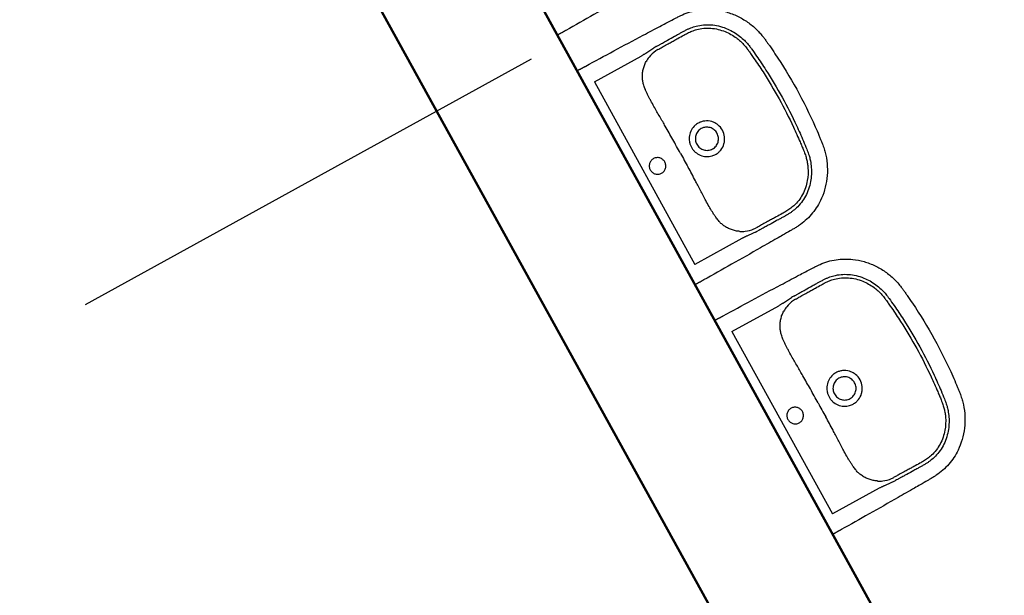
# Model space of a CAD drawing. Header units: millimetres. Extents: x 2886542 to 7567581, y -792623 to 134766.
# Tile 52 of 256: x 4102508 to 4104926, y -407685 to -406272. Entities that reach past the tile are written whole.
import ezdxf

# ---------------------------------------------------------------- set-up
doc = ezdxf.new("R2010")
doc.units = ezdxf.units.MM
doc.linetypes.add('DASHDOT', pattern=[1, 0.5, -0.25, 0, -0.25])
for name, color, linetype in [('IN_C_OSA', 6, 'DASHDOT'), ('IN_TEXT', 7, 'Continuous'), ('požárničina', 10, 'Continuous')]:
    doc.layers.add(name, color=color, linetype=linetype)
doc.layers.add('IN_C_TLUSTA', color=5, linetype='Continuous', lineweight=50)
doc.styles.add('ROMAND', font='romand.shx', dxfattribs={"width": 0.85})
doc.dimstyles.new('IP 1_100', dxfattribs={"dimscale": 100, "dimtxt": 2.5, "dimasz": 2, "dimexe": 1, "dimexo": 5, "dimgap": 1, "dimtad": 1, "dimdec": 0, "dimzin": 0, "dimdsep": 46, "dimtxsty": 'ROMAND', "dimblk": 'ARCHTICK', "dimcen": 0.09, "dimdle": 1, "dimclrd": 256, "dimclre": 256, "dimclrt": 7, "dimadec": 0, "dimazin": 0, "dimtfac": 1, "dimtdec": 0, "dimtix": 1, "dimtmove": 2, "dimatfit": 3, "dimldrblk": 'OBLIQUE', "dimfxl": 0, "dimtolj": 1, "dimtzin": 0, "dimarcsym": 0})

# ---------------------------------------------------------------- blocks, each defined once
blk = doc.blocks.new('_ArchTick')
at = {"color": 0, "linetype": 'ByBlock', "const_width": 0.15}
blk.add_lwpolyline([(-0.5, -0.5), (0.5, 0.5)], dxfattribs=at)
blk = doc.blocks.new('nástrojárna')
at = {"color": 250}
for p, q in [((4179344.1, -611250.9), (4179344.1, -610676.5)), ((4179344.1, -611950.9), (4179344.1, -611376.5)), ((4179367.9, -611407.8), (4179367.9, -611919.7)), ((4179367.9, -611407.8), (4179498.9, -611407.8)), ((4179498.9, -611418.6), (4179498.9, -611418.6)), ((4179467.4, -611500), (4179467.4, -611500)), ((4179467.4, -611827.5), (4179467.4, -611827.5)), ((4179498.9, -611919.7), (4179367.9, -611919.7)), ((4179344.1, -612650.9), (4179344.1, -612076.5)), ((4179367.9, -612107.8), (4179367.9, -612619.7)), ((4179367.9, -612107.8), (4179498.9, -612107.8)), ((4179498.9, -612118.6), (4179498.9, -612118.6)), ((4179467.4, -612200), (4179467.4, -612200)), ((4179467.4, -612527.5), (4179467.4, -612527.5)), ((4179498.9, -612619.7), (4179367.9, -612619.7))]:
    blk.add_line(p, q, dxfattribs=at)
for centre, radius, start, end in [((4179539.5, -611481), 66.2, 111.7851, 123.2172), ((4179332.7, -608491.5), 2921.3, 273.5337, 273.9922), ((4179544.4, -611493.2), 79.3, 95.7787, 111.7851), ((4179551, -611618.7), 213.6, 92.2856, 93.9922), ((4179546.6, -611514.4), 100.7, 92.346, 95.7787), ((4170889.2, -611643), 8579.1, 359.8615, 0.12365), ((4179542.5, -611663), 43.2, 90.0338, 102.5663), ((4187174.4, -611682.4), 7706.2, 179.8615, 180.15334), ((4179542.5, -611664.5), 43.2, 257.4217, 269.9782), ((4179542.2, -611841.3), 72, 237.2465, 247.7513), ((4179543.4, -611838.5), 75, 247.7513, 264.6849), ((4179380.9, -614102.8), 2186.5, 85.9307, 86.5434), ((4179550, -611726.4), 195.9, 265.9307, 267.7915), ((4179549.2, -611775.9), 137.9, 264.6849, 267.1904), ((4179539.5, -612181), 66.2, 111.7851, 123.2172), ((4179332.7, -609191.5), 2921.3, 273.5337, 273.9922), ((4179544.4, -612193.2), 79.3, 95.7787, 111.7851), ((4179551, -612318.7), 213.6, 92.2856, 93.9922), ((4179546.6, -612214.4), 100.7, 92.346, 95.7787), ((4179542.5, -612363), 43.2, 90.0338, 102.5663), ((4170889.2, -612343), 8579.1, 359.8615, 0.12365), ((4187174.4, -612382.4), 7706.2, 179.8615, 180.15334), ((4179542.5, -612364.5), 43.2, 257.4217, 269.9782), ((4179542.2, -612541.3), 72, 237.2465, 247.7513), ((4179543.4, -612538.5), 75, 247.7513, 264.6849), ((4179380.9, -614802.8), 2186.5, 85.9307, 86.5434), ((4179550, -612426.4), 195.9, 265.9307, 267.7915), ((4179549.2, -612475.9), 137.9, 264.6849, 267.1904)]:
    blk.add_arc(centre, radius, start, end, dxfattribs=at)
for points, degree, knots in [([(4179794.1, -610963.7), (4179794.1, -610997.9), (4179792.3, -611039.7), (4179788, -611084.3), (4179786.5, -611097.5), (4179785.5, -611105.9), (4179784.2, -611115.8), (4179782.2, -611127.2), (4179777.5, -611144.9), (4179768.9, -611166.8), (4179754, -611191.7), (4179735.4, -611213.6), (4179710.3, -611234.8), (4179677.4, -611252.2), (4179649, -611258.4), (4179632.9, -611259.8), (4179627.3, -611260.1), (4179620.6, -611260.3), (4179607.8, -611260.5), (4179592.7, -611260.8), (4179564.7, -611261.3), (4179516.5, -611262.1), (4179447.7, -611263), (4179394.1, -611263.2), (4179367.9, -611263.6)], 3, [-642.986491, -642.986491, -642.986491, -642.986491, -540.532657, -517.494775, -508.750906, -500.600948, -492.215696, -478.677984, -465.870983, -437.194089, -408.262196, -379.333921, -351.177371, -309.962147, -268.739757, -264.873812, -261.265349, -251.957246, -244.770101, -223.010147, -206.622255, -160.54308, -78.625109, 0, 0, 0, 0]), ([(4179367.9, -611263.6), (4179359.6, -611263.7), (4179344.1, -611263.7), (4179344.1, -611263.6)], 1, [0, 0, 8.396177, 23.819133, 23.95623, 23.95623]), ([(4179344.1, -611363.9), (4179344.1, -611363.7), (4179359.6, -611363.8), (4179367.9, -611363.9)], 1, [600.373143, 600.373143, 600.51024, 615.933195, 624.329372, 624.329372]), ([(4179367.9, -611363.9), (4179394.1, -611364), (4179447.7, -611364.4), (4179516.5, -611365.3), (4179564.7, -611366.1), (4179592.7, -611366.6), (4179607.8, -611366.9), (4179620.6, -611367.2), (4179627.3, -611367.4), (4179632.9, -611367.7), (4179649, -611369), (4179677.4, -611375.2), (4179710.3, -611392.6), (4179735.4, -611413.8), (4179754, -611435.8), (4179768.9, -611460.6), (4179777.5, -611482.5), (4179782.2, -611500.3), (4179784.2, -611511.7), (4179785.5, -611521.6), (4179786.5, -611530), (4179788, -611543.2), (4179792.3, -611587.7), (4179794.1, -611629.6), (4179794.1, -611663.7)], 3, [624.329372, 624.329372, 624.329372, 624.329372, 702.954481, 784.872453, 830.951627, 847.339519, 869.099473, 876.286618, 885.594721, 889.203185, 893.06913, 934.29152, 975.506743, 1003.663293, 1032.591568, 1061.523462, 1090.200355, 1103.007356, 1116.545068, 1124.93032, 1133.080278, 1141.824147, 1164.862029, 1267.315864, 1267.315864, 1267.315864, 1267.315864]), ([(4179467.4, -611500), (4179467.5, -611497.3), (4179467.8, -611492.2), (4179468.6, -611483.5), (4179469.8, -611474.5), (4179472.2, -611465.1), (4179475.8, -611456.2), (4179480.9, -611447.4), (4179487.4, -611439), (4179494.8, -611431.6), (4179500.4, -611427.5), (4179503.3, -611425.6)], 3, [850.913163, 850.913163, 850.913163, 850.913163, 858.963388, 866.231581, 877.085686, 886.260054, 895.260314, 905.875022, 916.564351, 927.072225, 937.310546, 937.310546, 937.310546, 937.310546]), ([(4179542.4, -611405.3), (4179544.4, -611405.2), (4179548.6, -611405.1), (4179553.6, -611405.2), (4179560.3, -611405.1), (4179566.8, -611405), (4179579.1, -611405), (4179589.6, -611404.9), (4179599.8, -611404.9), (4179606.1, -611404.9), (4179612.9, -611404.9), (4179619.6, -611405), (4179626, -611405.1), (4179632.4, -611405.4), (4179641.7, -611406.4), (4179654.4, -611408.8), (4179670.3, -611414.3), (4179686.6, -611423.1), (4179701.7, -611434.7), (4179718.3, -611452.3), (4179730.9, -611472.4), (4179738.4, -611491.7), (4179741.4, -611502.6), (4179743, -611510.1), (4179744, -611516.4), (4179745.4, -611527.9), (4179748, -611551.1), (4179752.1, -611597.9), (4179753.4, -611637.7), (4179753.4, -611663.7)], 3, [175.048841, 175.048841, 175.048841, 175.048841, 180.891155, 187.66553, 190.097243, 200.971297, 207.107662, 226.924402, 232.691241, 237.690518, 245.872119, 253.117634, 257.691167, 265.085682, 272.24233, 285.758915, 303.884333, 322.571574, 341.132044, 360.794246, 394.866598, 411.87741, 422.527365, 428.832371, 434.893076, 441.844009, 463.483086, 504.881463, 582.882709, 582.882709, 582.882709, 582.882709]), ([(4179542.4, -611413.8), (4179544.3, -611413.8), (4179547.5, -611413.7), (4179552.5, -611413.7), (4179560.4, -611413.7), (4179568.9, -611413.6), (4179579.3, -611413.6), (4179588.3, -611413.5), (4179601, -611413.5), (4179613.3, -611413.5), (4179624.4, -611413.5), (4179631.8, -611413.8), (4179640, -611414.7), (4179651.8, -611416.8), (4179666.8, -611421.9), (4179682.4, -611430.3), (4179696.5, -611441.3), (4179712.1, -611457.9), (4179722.7, -611475.1), (4179728.8, -611489.9), (4179731.6, -611498.1), (4179733.5, -611505.1), (4179734.9, -611512.2), (4179735.8, -611518.3), (4179736.8, -611525.8), (4179737.8, -611535.4), (4179740, -611555.9), (4179743.6, -611598.8), (4179745, -611637.9), (4179745, -611663.7)], 3, [979.515725, 979.515725, 979.515725, 979.515725, 984.998793, 989.193783, 994.506217, 1008.836262, 1014.564091, 1025.67181, 1035.775102, 1052.873813, 1062.576161, 1068.957794, 1075.078432, 1087.407323, 1104.896786, 1122.232394, 1140.496235, 1158.413781, 1190.38659, 1200.50569, 1206.374096, 1216.605643, 1222.213255, 1228.037047, 1234.961214, 1245.092548, 1256.793198, 1296.845648, 1374.248337, 1374.248337, 1374.248337, 1374.248337]), ([(4179468.3, -611624.5), (4179468.2, -611612.1), (4179468.1, -611595.4), (4179467.6, -611569.3), (4179467, -611550.8), (4179466.7, -611531.1), (4179466.7, -611518.1), (4179467, -611507.5), (4179467.2, -611502.4), (4179467.4, -611500)], 3, [726.376125, 726.376125, 726.376125, 726.376125, 763.622224, 776.430836, 804.676477, 819.055623, 835.490807, 843.719456, 850.904433, 850.904433, 850.904433, 850.904433]), ([(4179424.4, -611663.7), (4179424.4, -611661.1), (4179423.3, -611655.7), (4179418.8, -611648.9), (4179412.1, -611644.3), (4179404, -611642.6), (4179396.1, -611644.2), (4179389.3, -611648.8), (4179384.8, -611655.6), (4179383.7, -611661), (4179383.7, -611663.7)], 3, [0, 0, 0, 0, 8.041153, 16.003729, 24.145465, 32.059, 40.064065, 48.100306, 56.065262, 64.20975, 64.20975, 64.20975, 64.20975]), ([(4179533.1, -611620.8), (4179528.3, -611621.9), (4179519.1, -611625.7), (4179507.9, -611635.6), (4179501.9, -611646.6), (4179499.4, -611656.3), (4179499, -611661.3), (4179499, -611663.7)], 3, [9.459226, 9.459226, 9.459226, 9.459226, 24.117237, 38.862114, 53.669389, 61.303478, 68.668558, 68.668558, 68.668558, 68.668558]), ([(4179542.4, -611635.1), (4179540.5, -611635.1), (4179536.8, -611635.5), (4179531.4, -611637.2), (4179526.5, -611639.8), (4179522.3, -611643.4), (4179518.8, -611647.7), (4179515.3, -611654.3), (4179514.1, -611660), (4179514.1, -611663.7)], 3, [44.736035, 44.736035, 44.736035, 44.736035, 50.403646, 55.91951, 61.571197, 67.020032, 72.442686, 78.078755, 89.405769, 89.405769, 89.405769, 89.405769]), ([(4179585.9, -611663.7), (4179585.9, -611657.9), (4179584.2, -611649.3), (4179578.7, -611639.1), (4179571.5, -611630.1), (4179561.9, -611623.7), (4179550.9, -611620.3), (4179545.3, -611619.8), (4179542.4, -611619.8)], 3, [-68.665418, -68.665418, -68.665418, -68.665418, -51.296816, -42.590342, -34.181869, -16.861064, -8.510528, 0, 0, 0, 0]), ([(4179570.7, -611663.7), (4179570.7, -611661.8), (4179570.4, -611658), (4179568.7, -611652.7), (4179566.1, -611647.7), (4179562.6, -611643.4), (4179558.3, -611639.8), (4179551.8, -611636.3), (4179546.2, -611635.1), (4179542.4, -611635.1)], 3, [0, 0, 0, 0, 5.771404, 11.358994, 16.760694, 22.424371, 27.849839, 33.48032, 44.736035, 44.736035, 44.736035, 44.736035]), ([(4179794.1, -611663.7), (4179794.1, -611697.9), (4179792.3, -611739.7), (4179788, -611784.3), (4179786.5, -611797.5), (4179785.5, -611805.9), (4179784.2, -611815.8), (4179782.2, -611827.2), (4179777.5, -611844.9), (4179768.9, -611866.8), (4179754, -611891.7), (4179735.4, -611913.6), (4179710.3, -611934.8), (4179677.4, -611952.2), (4179649, -611958.4), (4179632.9, -611959.8), (4179627.3, -611960.1), (4179620.6, -611960.3), (4179607.8, -611960.5), (4179592.7, -611960.8), (4179564.7, -611961.3), (4179516.5, -611962.1), (4179447.7, -611963), (4179394.1, -611963.2), (4179367.9, -611963.6)], 3, [-642.986491, -642.986491, -642.986491, -642.986491, -540.532657, -517.494775, -508.750906, -500.600948, -492.215696, -478.677984, -465.870983, -437.194089, -408.262196, -379.333921, -351.177371, -309.962147, -268.739757, -264.873812, -261.265349, -251.957246, -244.770101, -223.010147, -206.622255, -160.54308, -78.625109, 0, 0, 0, 0]), ([(4179383.7, -611663.7), (4179383.7, -611666.4), (4179384.8, -611671.8), (4179389.3, -611678.7), (4179396.1, -611683.2), (4179404, -611684.8), (4179412.1, -611683.2), (4179418.8, -611678.6), (4179423.3, -611671.7), (4179424.4, -611666.4), (4179424.4, -611663.7)], 3, [64.20975, 64.20975, 64.20975, 64.20975, 72.354238, 80.319194, 88.355435, 96.3605, 104.274035, 112.415771, 120.378347, 128.4195, 128.4195, 128.4195, 128.4195]), ([(4179499, -611663.7), (4179499, -611666.2), (4179499.4, -611671.2), (4179501.9, -611680.8), (4179507.9, -611691.8), (4179519.1, -611701.8), (4179528.3, -611705.6), (4179533.1, -611706.7)], 3, [68.668558, 68.668558, 68.668558, 68.668558, 76.033638, 83.667727, 98.475003, 113.219879, 127.877891, 127.877891, 127.877891, 127.877891]), ([(4179514.1, -611663.7), (4179514.1, -611667.5), (4179515.3, -611673.2), (4179518.8, -611679.8), (4179522.3, -611684.1), (4179526.5, -611687.6), (4179531.4, -611690.3), (4179536.8, -611692), (4179540.5, -611692.3), (4179542.4, -611692.3)], 3, [89.405769, 89.405769, 89.405769, 89.405769, 100.732783, 106.368852, 111.791506, 117.240341, 122.892028, 128.407892, 134.075503, 134.075503, 134.075503, 134.075503]), ([(4179542.4, -611692.3), (4179546.2, -611692.4), (4179551.8, -611691.2), (4179558.3, -611687.6), (4179562.6, -611684), (4179566.1, -611679.7), (4179568.7, -611674.8), (4179570.4, -611669.4), (4179570.7, -611665.7), (4179570.7, -611663.7)], 3, [134.075503, 134.075503, 134.075503, 134.075503, 145.331218, 150.961699, 156.387167, 162.050844, 167.452544, 173.040134, 178.811538, 178.811538, 178.811538, 178.811538]), ([(4179542.4, -611707.7), (4179545.3, -611707.7), (4179550.9, -611707.1), (4179561.9, -611703.8), (4179571.5, -611697.3), (4179578.7, -611688.4), (4179584.2, -611678.2), (4179585.9, -611669.5), (4179585.9, -611663.7)], 3, [137.337116, 137.337116, 137.337116, 137.337116, 145.847644, 154.19818, 171.518985, 179.927458, 188.633932, 206.002534, 206.002534, 206.002534, 206.002534]), ([(4179745, -611663.7), (4179745, -611689.5), (4179743.6, -611728.7), (4179740, -611771.6), (4179737.8, -611792.1), (4179736.8, -611801.6), (4179735.8, -611809.2), (4179734.9, -611815.2), (4179733.5, -611822.3), (4179731.6, -611829.3), (4179728.8, -611837.6), (4179722.7, -611852.4), (4179712.1, -611869.6), (4179696.5, -611886.2), (4179682.4, -611897.1), (4179666.8, -611905.6), (4179651.8, -611910.6), (4179640, -611912.8), (4179631.8, -611913.6), (4179624.4, -611914), (4179613.3, -611914), (4179601, -611914), (4179588.3, -611913.9), (4179579.3, -611913.9), (4179568.9, -611913.9), (4179560.4, -611913.8), (4179552.5, -611913.7), (4179547.5, -611913.8), (4179544.3, -611913.7), (4179542.4, -611913.6)], 3, [0, 0, 0, 0, 77.402688, 117.455139, 129.155789, 139.287123, 146.21129, 152.035082, 157.642694, 167.874241, 173.742647, 183.861746, 215.834556, 233.752102, 252.015943, 269.351551, 286.841014, 299.169905, 305.290543, 311.672176, 321.374524, 338.473235, 348.576526, 359.684246, 365.412075, 379.74212, 385.054554, 389.249544, 394.732611, 394.732611, 394.732611, 394.732611]), ([(4179753.4, -611663.7), (4179753.4, -611689.7), (4179752.1, -611729.5), (4179748, -611776.4), (4179745.4, -611799.6), (4179744, -611811), (4179743, -611817.4), (4179741.4, -611824.9), (4179738.4, -611835.8), (4179730.9, -611855), (4179718.3, -611875.2), (4179701.7, -611892.7), (4179686.6, -611904.4), (4179670.3, -611913.2), (4179654.4, -611918.6), (4179641.7, -611921.1), (4179632.4, -611922), (4179626, -611922.4), (4179619.6, -611922.5), (4179612.9, -611922.5), (4179606.1, -611922.6), (4179599.8, -611922.6), (4179589.6, -611922.5), (4179579.1, -611922.5), (4179566.8, -611922.4), (4179560.3, -611922.3), (4179553.6, -611922.3), (4179548.6, -611922.3), (4179544.4, -611922.2), (4179542.4, -611922.2)], 3, [582.882709, 582.882709, 582.882709, 582.882709, 660.883955, 702.282331, 723.921408, 730.872341, 736.933047, 743.238052, 753.888008, 770.898819, 804.971172, 824.633373, 843.193843, 861.881084, 880.006503, 893.523087, 900.679736, 908.07425, 912.647783, 919.893298, 928.074899, 933.074176, 938.841015, 958.657755, 964.79412, 975.668174, 978.099887, 984.874262, 990.716576, 990.716576, 990.716576, 990.716576]), ([(4179467.4, -611827.5), (4179467.2, -611825.1), (4179467, -611820), (4179466.7, -611809.3), (4179466.7, -611796.3), (4179467, -611776.6), (4179467.6, -611758.2), (4179468.1, -611732.1), (4179468.3, -611715.4), (4179468.3, -611703)], 3, [523.343903, 523.343903, 523.343903, 523.343903, 530.528881, 538.757529, 555.192714, 569.57186, 597.8175, 610.626113, 647.872212, 647.872212, 647.872212, 647.872212]), ([(4179503.3, -611901.8), (4179500.4, -611900), (4179494.8, -611895.9), (4179487.4, -611888.5), (4179480.9, -611880.1), (4179475.8, -611871.3), (4179472.2, -611862.4), (4179469.8, -611853), (4179468.6, -611844), (4179467.8, -611835.3), (4179467.5, -611830.2), (4179467.4, -611827.5)], 3, [436.937791, 436.937791, 436.937791, 436.937791, 447.176112, 457.683986, 468.373315, 478.988023, 487.988283, 497.162651, 508.016755, 515.284948, 523.335174, 523.335174, 523.335174, 523.335174]), ([(4179367.9, -611963.6), (4179359.6, -611963.7), (4179344.1, -611963.7), (4179344.1, -611963.6)], 1, [0, 0, 8.396177, 23.819133, 23.95623, 23.95623]), ([(4179344.1, -612063.9), (4179344.1, -612063.7), (4179359.6, -612063.8), (4179367.9, -612063.9)], 1, [600.373143, 600.373143, 600.51024, 615.933195, 624.329372, 624.329372]), ([(4179367.9, -612063.9), (4179394.1, -612064), (4179447.7, -612064.4), (4179516.5, -612065.3), (4179564.7, -612066.1), (4179592.7, -612066.6), (4179607.8, -612066.9), (4179620.6, -612067.2), (4179627.3, -612067.4), (4179632.9, -612067.7), (4179649, -612069), (4179677.4, -612075.2), (4179710.3, -612092.6), (4179735.4, -612113.8), (4179754, -612135.8), (4179768.9, -612160.6), (4179777.5, -612182.5), (4179782.2, -612200.3), (4179784.2, -612211.7), (4179785.5, -612221.6), (4179786.5, -612230), (4179788, -612243.2), (4179792.3, -612287.7), (4179794.1, -612329.6), (4179794.1, -612363.7)], 3, [624.329372, 624.329372, 624.329372, 624.329372, 702.954481, 784.872453, 830.951627, 847.339519, 869.099473, 876.286618, 885.594721, 889.203185, 893.06913, 934.29152, 975.506743, 1003.663293, 1032.591568, 1061.523462, 1090.200355, 1103.007356, 1116.545068, 1124.93032, 1133.080278, 1141.824147, 1164.862029, 1267.315864, 1267.315864, 1267.315864, 1267.315864]), ([(4179467.4, -612200), (4179467.5, -612197.3), (4179467.8, -612192.2), (4179468.6, -612183.5), (4179469.8, -612174.5), (4179472.2, -612165.1), (4179475.8, -612156.2), (4179480.9, -612147.4), (4179487.4, -612139), (4179494.8, -612131.6), (4179500.4, -612127.5), (4179503.3, -612125.6)], 3, [850.913163, 850.913163, 850.913163, 850.913163, 858.963388, 866.231581, 877.085686, 886.260054, 895.260314, 905.875022, 916.564351, 927.072225, 937.310546, 937.310546, 937.310546, 937.310546]), ([(4179542.4, -612105.3), (4179544.4, -612105.2), (4179548.6, -612105.1), (4179553.6, -612105.2), (4179560.3, -612105.1), (4179566.8, -612105), (4179579.1, -612105), (4179589.6, -612104.9), (4179599.8, -612104.9), (4179606.1, -612104.9), (4179612.9, -612104.9), (4179619.6, -612105), (4179626, -612105.1), (4179632.4, -612105.4), (4179641.7, -612106.4), (4179654.4, -612108.8), (4179670.3, -612114.3), (4179686.6, -612123.1), (4179701.7, -612134.7), (4179718.3, -612152.3), (4179730.9, -612172.4), (4179738.4, -612191.7), (4179741.4, -612202.6), (4179743, -612210.1), (4179744, -612216.4), (4179745.4, -612227.9), (4179748, -612251.1), (4179752.1, -612297.9), (4179753.4, -612337.7), (4179753.4, -612363.7)], 3, [175.048841, 175.048841, 175.048841, 175.048841, 180.891155, 187.66553, 190.097243, 200.971297, 207.107662, 226.924402, 232.691241, 237.690518, 245.872119, 253.117634, 257.691167, 265.085682, 272.24233, 285.758915, 303.884333, 322.571574, 341.132044, 360.794246, 394.866598, 411.87741, 422.527365, 428.832371, 434.893076, 441.844009, 463.483086, 504.881463, 582.882709, 582.882709, 582.882709, 582.882709]), ([(4179542.4, -612113.8), (4179544.3, -612113.8), (4179547.5, -612113.7), (4179552.5, -612113.7), (4179560.4, -612113.7), (4179568.9, -612113.6), (4179579.3, -612113.6), (4179588.3, -612113.5), (4179601, -612113.5), (4179613.3, -612113.5), (4179624.4, -612113.5), (4179631.8, -612113.8), (4179640, -612114.7), (4179651.8, -612116.8), (4179666.8, -612121.9), (4179682.4, -612130.3), (4179696.5, -612141.3), (4179712.1, -612157.9), (4179722.7, -612175.1), (4179728.8, -612189.9), (4179731.6, -612198.1), (4179733.5, -612205.1), (4179734.9, -612212.2), (4179735.8, -612218.3), (4179736.8, -612225.8), (4179737.8, -612235.4), (4179740, -612255.9), (4179743.6, -612298.8), (4179745, -612337.9), (4179745, -612363.7)], 3, [979.515725, 979.515725, 979.515725, 979.515725, 984.998793, 989.193783, 994.506217, 1008.836262, 1014.564091, 1025.67181, 1035.775102, 1052.873813, 1062.576161, 1068.957794, 1075.078432, 1087.407323, 1104.896786, 1122.232394, 1140.496235, 1158.413781, 1190.38659, 1200.50569, 1206.374096, 1216.605643, 1222.213255, 1228.037047, 1234.961214, 1245.092548, 1256.793198, 1296.845648, 1374.248337, 1374.248337, 1374.248337, 1374.248337]), ([(4179468.3, -612324.5), (4179468.2, -612312.1), (4179468.1, -612295.4), (4179467.6, -612269.3), (4179467, -612250.8), (4179466.7, -612231.1), (4179466.7, -612218.1), (4179467, -612207.5), (4179467.2, -612202.4), (4179467.4, -612200)], 3, [726.376125, 726.376125, 726.376125, 726.376125, 763.622224, 776.430836, 804.676477, 819.055623, 835.490807, 843.719456, 850.904433, 850.904433, 850.904433, 850.904433]), ([(4179585.9, -612363.7), (4179585.9, -612357.9), (4179584.2, -612349.3), (4179578.7, -612339.1), (4179571.5, -612330.1), (4179561.9, -612323.7), (4179550.9, -612320.3), (4179545.3, -612319.8), (4179542.4, -612319.8)], 3, [-68.665418, -68.665418, -68.665418, -68.665418, -51.296816, -42.590342, -34.181869, -16.861064, -8.510528, 0, 0, 0, 0]), ([(4179424.4, -612363.7), (4179424.4, -612361.1), (4179423.3, -612355.7), (4179418.8, -612348.9), (4179412.1, -612344.3), (4179404, -612342.6), (4179396.1, -612344.2), (4179389.3, -612348.8), (4179384.8, -612355.6), (4179383.7, -612361), (4179383.7, -612363.7)], 3, [0, 0, 0, 0, 8.041153, 16.003729, 24.145465, 32.059, 40.064065, 48.100306, 56.065262, 64.20975, 64.20975, 64.20975, 64.20975]), ([(4179533.1, -612320.8), (4179528.3, -612321.9), (4179519.1, -612325.7), (4179507.9, -612335.6), (4179501.9, -612346.6), (4179499.4, -612356.3), (4179499, -612361.3), (4179499, -612363.7)], 3, [9.459226, 9.459226, 9.459226, 9.459226, 24.117237, 38.862114, 53.669389, 61.303478, 68.668558, 68.668558, 68.668558, 68.668558]), ([(4179542.4, -612335.1), (4179540.5, -612335.1), (4179536.8, -612335.5), (4179531.4, -612337.2), (4179526.5, -612339.8), (4179522.3, -612343.4), (4179518.8, -612347.7), (4179515.3, -612354.3), (4179514.1, -612360), (4179514.1, -612363.7)], 3, [44.736035, 44.736035, 44.736035, 44.736035, 50.403646, 55.91951, 61.571197, 67.020032, 72.442686, 78.078755, 89.405769, 89.405769, 89.405769, 89.405769]), ([(4179570.7, -612363.7), (4179570.7, -612361.8), (4179570.4, -612358), (4179568.7, -612352.7), (4179566.1, -612347.7), (4179562.6, -612343.4), (4179558.3, -612339.8), (4179551.8, -612336.3), (4179546.2, -612335.1), (4179542.4, -612335.1)], 3, [0, 0, 0, 0, 5.771404, 11.358994, 16.760694, 22.424371, 27.849839, 33.48032, 44.736035, 44.736035, 44.736035, 44.736035]), ([(4179794.1, -612363.7), (4179794.1, -612397.9), (4179792.3, -612439.7), (4179788, -612484.3), (4179786.5, -612497.5), (4179785.5, -612505.9), (4179784.2, -612515.8), (4179782.2, -612527.2), (4179777.5, -612544.9), (4179768.9, -612566.8), (4179754, -612591.7), (4179735.4, -612613.6), (4179710.3, -612634.8), (4179677.4, -612652.2), (4179649, -612658.4), (4179632.9, -612659.8), (4179627.3, -612660.1), (4179620.6, -612660.3), (4179607.8, -612660.5), (4179592.7, -612660.8), (4179564.7, -612661.3), (4179516.5, -612662.1), (4179447.7, -612663), (4179394.1, -612663.2), (4179367.9, -612663.6)], 3, [-642.986491, -642.986491, -642.986491, -642.986491, -540.532657, -517.494775, -508.750906, -500.600948, -492.215696, -478.677984, -465.870983, -437.194089, -408.262196, -379.333921, -351.177371, -309.962147, -268.739757, -264.873812, -261.265349, -251.957246, -244.770101, -223.010147, -206.622255, -160.54308, -78.625109, 0, 0, 0, 0]), ([(4179383.7, -612363.7), (4179383.7, -612366.4), (4179384.8, -612371.8), (4179389.3, -612378.7), (4179396.1, -612383.2), (4179404, -612384.8), (4179412.1, -612383.2), (4179418.8, -612378.6), (4179423.3, -612371.7), (4179424.4, -612366.4), (4179424.4, -612363.7)], 3, [64.20975, 64.20975, 64.20975, 64.20975, 72.354238, 80.319194, 88.355435, 96.3605, 104.274035, 112.415771, 120.378347, 128.4195, 128.4195, 128.4195, 128.4195]), ([(4179499, -612363.7), (4179499, -612366.2), (4179499.4, -612371.2), (4179501.9, -612380.8), (4179507.9, -612391.8), (4179519.1, -612401.8), (4179528.3, -612405.6), (4179533.1, -612406.7)], 3, [68.668558, 68.668558, 68.668558, 68.668558, 76.033638, 83.667727, 98.475003, 113.219879, 127.877891, 127.877891, 127.877891, 127.877891]), ([(4179514.1, -612363.7), (4179514.1, -612367.5), (4179515.3, -612373.2), (4179518.8, -612379.8), (4179522.3, -612384.1), (4179526.5, -612387.6), (4179531.4, -612390.3), (4179536.8, -612392), (4179540.5, -612392.3), (4179542.4, -612392.3)], 3, [89.405769, 89.405769, 89.405769, 89.405769, 100.732783, 106.368852, 111.791506, 117.240341, 122.892028, 128.407892, 134.075503, 134.075503, 134.075503, 134.075503]), ([(4179542.4, -612392.3), (4179546.2, -612392.4), (4179551.8, -612391.2), (4179558.3, -612387.6), (4179562.6, -612384), (4179566.1, -612379.7), (4179568.7, -612374.8), (4179570.4, -612369.4), (4179570.7, -612365.7), (4179570.7, -612363.7)], 3, [134.075503, 134.075503, 134.075503, 134.075503, 145.331218, 150.961699, 156.387167, 162.050844, 167.452544, 173.040134, 178.811538, 178.811538, 178.811538, 178.811538]), ([(4179542.4, -612407.7), (4179545.3, -612407.7), (4179550.9, -612407.1), (4179561.9, -612403.8), (4179571.5, -612397.3), (4179578.7, -612388.4), (4179584.2, -612378.2), (4179585.9, -612369.5), (4179585.9, -612363.7)], 3, [137.337116, 137.337116, 137.337116, 137.337116, 145.847644, 154.19818, 171.518985, 179.927458, 188.633932, 206.002534, 206.002534, 206.002534, 206.002534]), ([(4179745, -612363.7), (4179745, -612389.5), (4179743.6, -612428.7), (4179740, -612471.6), (4179737.8, -612492.1), (4179736.8, -612501.6), (4179735.8, -612509.2), (4179734.9, -612515.2), (4179733.5, -612522.3), (4179731.6, -612529.3), (4179728.8, -612537.6), (4179722.7, -612552.4), (4179712.1, -612569.6), (4179696.5, -612586.2), (4179682.4, -612597.1), (4179666.8, -612605.6), (4179651.8, -612610.6), (4179640, -612612.8), (4179631.8, -612613.6), (4179624.4, -612614), (4179613.3, -612614), (4179601, -612614), (4179588.3, -612613.9), (4179579.3, -612613.9), (4179568.9, -612613.9), (4179560.4, -612613.8), (4179552.5, -612613.7), (4179547.5, -612613.8), (4179544.3, -612613.7), (4179542.4, -612613.6)], 3, [0, 0, 0, 0, 77.402688, 117.455139, 129.155789, 139.287123, 146.21129, 152.035082, 157.642694, 167.874241, 173.742647, 183.861746, 215.834556, 233.752102, 252.015943, 269.351551, 286.841014, 299.169905, 305.290543, 311.672176, 321.374524, 338.473235, 348.576526, 359.684246, 365.412075, 379.74212, 385.054554, 389.249544, 394.732611, 394.732611, 394.732611, 394.732611]), ([(4179753.4, -612363.7), (4179753.4, -612389.7), (4179752.1, -612429.5), (4179748, -612476.4), (4179745.4, -612499.6), (4179744, -612511), (4179743, -612517.4), (4179741.4, -612524.9), (4179738.4, -612535.8), (4179730.9, -612555), (4179718.3, -612575.2), (4179701.7, -612592.7), (4179686.6, -612604.4), (4179670.3, -612613.2), (4179654.4, -612618.6), (4179641.7, -612621.1), (4179632.4, -612622), (4179626, -612622.4), (4179619.6, -612622.5), (4179612.9, -612622.5), (4179606.1, -612622.6), (4179599.8, -612622.6), (4179589.6, -612622.5), (4179579.1, -612622.5), (4179566.8, -612622.4), (4179560.3, -612622.3), (4179553.6, -612622.3), (4179548.6, -612622.3), (4179544.4, -612622.2), (4179542.4, -612622.2)], 3, [582.882709, 582.882709, 582.882709, 582.882709, 660.883955, 702.282331, 723.921408, 730.872341, 736.933047, 743.238052, 753.888008, 770.898819, 804.971172, 824.633373, 843.193843, 861.881084, 880.006503, 893.523087, 900.679736, 908.07425, 912.647783, 919.893298, 928.074899, 933.074176, 938.841015, 958.657755, 964.79412, 975.668174, 978.099887, 984.874262, 990.716576, 990.716576, 990.716576, 990.716576]), ([(4179467.4, -612527.5), (4179467.2, -612525.1), (4179467, -612520), (4179466.7, -612509.3), (4179466.7, -612496.3), (4179467, -612476.6), (4179467.6, -612458.2), (4179468.1, -612432.1), (4179468.3, -612415.4), (4179468.3, -612403)], 3, [523.343903, 523.343903, 523.343903, 523.343903, 530.528881, 538.757529, 555.192714, 569.57186, 597.8175, 610.626113, 647.872212, 647.872212, 647.872212, 647.872212]), ([(4179503.3, -612601.8), (4179500.4, -612600), (4179494.8, -612595.9), (4179487.4, -612588.5), (4179480.9, -612580.1), (4179475.8, -612571.3), (4179472.2, -612562.4), (4179469.8, -612553), (4179468.6, -612544), (4179467.8, -612535.3), (4179467.5, -612530.2), (4179467.4, -612527.5)], 3, [436.937791, 436.937791, 436.937791, 436.937791, 447.176112, 457.683986, 468.373315, 478.988023, 487.988283, 497.162651, 508.016755, 515.284948, 523.335174, 523.335174, 523.335174, 523.335174]), ([(4179367.9, -612663.6), (4179359.6, -612663.7), (4179344.1, -612663.7), (4179344.1, -612663.6)], 1, [0, 0, 8.396177, 23.819133, 23.95623, 23.95623])]:
    blk.add_open_spline(points, degree=degree, knots=knots, dxfattribs=at)
for points, degree in [([(4179344.1, -611263.6), (4179344.1, -611264), (4179344.1, -611264.3), (4179344.1, -611257.8), (4179344.1, -611254.3), (4179344.1, -611250.9)], 5), ([(4179344.1, -611376.5), (4179344.1, -611373.1), (4179344.1, -611369.7), (4179344.1, -611363.2), (4179344.1, -611363.5), (4179344.1, -611363.9)], 5), ([(4179498.9, -611407.8), (4179499.8, -611407.8), (4179501.6, -611407.8), (4179504.4, -611407.6), (4179507.2, -611407.5), (4179510, -611407.3), (4179511.8, -611407.2), (4179512.8, -611407.2)], 3), ([(4179512.8, -611920.3), (4179511.8, -611920.2), (4179510, -611920.1), (4179507.2, -611920), (4179504.4, -611919.8), (4179501.6, -611919.7), (4179499.8, -611919.7), (4179498.9, -611919.7)], 3), ([(4179344.1, -611963.6), (4179344.1, -611964), (4179344.1, -611964.3), (4179344.1, -611957.8), (4179344.1, -611954.3), (4179344.1, -611950.9)], 5), ([(4179344.1, -612076.5), (4179344.1, -612073.1), (4179344.1, -612069.7), (4179344.1, -612063.2), (4179344.1, -612063.5), (4179344.1, -612063.9)], 5), ([(4179498.9, -612107.8), (4179499.8, -612107.8), (4179501.6, -612107.8), (4179504.4, -612107.6), (4179507.2, -612107.5), (4179510, -612107.3), (4179511.8, -612107.2), (4179512.8, -612107.2)], 3), ([(4179512.8, -612620.3), (4179511.8, -612620.2), (4179510, -612620.1), (4179507.2, -612620), (4179504.4, -612619.8), (4179501.6, -612619.7), (4179499.8, -612619.7), (4179498.9, -612619.7)], 3), ([(4179344.1, -612663.6), (4179344.1, -612664), (4179344.1, -612664.3), (4179344.1, -612657.8), (4179344.1, -612654.3), (4179344.1, -612650.9)], 5)]:
    blk.add_open_spline(points, degree=degree, dxfattribs=at)
at = {"layer": 'IN_C_OSA', "color": 250, "ltscale": 2500}
blk.add_line((4135508.2, -611283.7), (4196081.4, -611283.7), dxfattribs=at)
at = {"layer": 'IN_C_TLUSTA', "color": 250}
for p, q in [((4178994.1, -609113.7), (4178994.1, -612923.7)), ((4179344.1, -609113.7), (4179344.1, -612923.7))]:
    blk.add_line(p, q, dxfattribs=at)

msp = doc.modelspace()

# ---------------------------------------------------------------- block references
at = {"layer": 'požárničina', "color": 1, "linetype": 'Continuous', "lineweight": 50, "rotation": 28.85998199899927}
msp.add_blockref('nástrojárna', (148512.4, -1888211), dxfattribs=at)

# ---------------------------------------------------------------- leaders
at = {"layer": 'IN_TEXT'}
msp.add_leader([(4089805.5, -404723.9), (4105052.5, -424824), (4119627.8, -424824)], dimstyle='IP 1_100', override={"dimasz": 35, "dimtad": 0}, dxfattribs=at)

doc.saveas('drawing.dxf')
